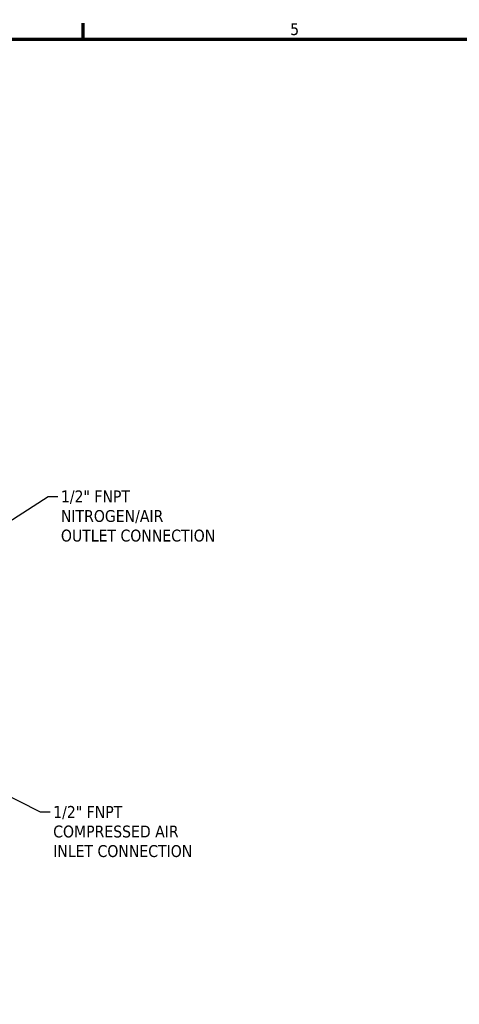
# Model space of a CAD drawing. Header units: inches. Extents: x 1 to 203, y 4 to 128.
# Tile 76 of 111: x 73 to 99, y 68 to 127. Entities that reach past the tile are written whole.
import ezdxf

# ---------------------------------------------------------------- set-up
doc = ezdxf.new("R2010")
doc.units = ezdxf.units.IN
doc.header["$LTSCALE"] = 6
doc.header["$MEASUREMENT"] = 0
doc.layers.add('Border (ANSI)', color=7, linetype='Continuous', lineweight=70)
doc.layers.add('Symbol (ANSI)', color=7, linetype='Continuous', lineweight=25)
doc.styles.add('Dimension Text', font='tahoma.ttf')
doc.styles.add('Note Text (ANSI)', font='tahoma.ttf')
doc.dimstyles.new('Default (ANSI)$7', dxfattribs={"dimscale": 6, "dimtxt": 0.12, "dimasz": 0.098425, "dimexe": 0.125, "dimexo": 0.0625, "dimgap": 0.031496, "dimtad": 0, "dimtih": 1, "dimtoh": 1, "dimrnd": 1e-08, "dimzin": 4, "dimdsep": 46, "dimtxsty": 'Note Text (ANSI)', "dimcen": 0.09, "dimdle": 0.393701, "dimclrd": 256, "dimclre": 256, "dimclrt": 256, "dimadec": 0, "dimazin": 1, "dimtfac": 1, "dimtofl": 0, "dimtmove": 0, "dimatfit": 3, "dimfxl": 1, "dimtolj": 1, "dimtzin": 4, "dimlwd": -1, "dimlwe": -1, "dimarcsym": 0})

# ---------------------------------------------------------------- blocks, each defined once
blk = doc.blocks.new('Borders Default Border')
at = {"layer": 'Border (ANSI)'}
blk.add_line((12.75, 21), (12.75, 21.16), dxfattribs=at)
at = {"layer": 'Border (ANSI)', "flags": 128}
blk.add_lwpolyline([(0.5, 1), (0.5, 21), (33.5, 21), (33.5, 1), (0.5, 1)], dxfattribs=at)
at = {"layer": 'Border (ANSI)', "insert": (14.8399, 21.0375), "char_height": 0.12, "attachment_point": 7, "style": 'Dimension Text'}
blk.add_mtext('5', dxfattribs=at)

msp = doc.modelspace()

# ---------------------------------------------------------------- block references
at = {"xscale": 6, "yscale": 6, "zscale": 6}
msp.add_blockref('Borders Default Border', (0, 0), dxfattribs=at)

# ---------------------------------------------------------------- texts
at = {"layer": 'Symbol (ANSI)', "char_height": 0.72, "attachment_point": 1, "line_spacing_factor": 0.987884, "style": 'Note Text (ANSI)'}
for s, insert, width in [('\\fTahoma|b0|i0;1/2" FNPT\\P\\fTahoma|b0|i0;NITROGEN/AIR\\P\\fTahoma|b0|i0;OUTLET CONNECTION', (75.1587, 98.648), 9.940551), ('\\fTahoma|b0|i0;1/2" FNPT\\P\\fTahoma|b0|i0;COMPRESSED AIR\\P\\fTahoma|b0|i0;INLET CONNECTION', (74.6915, 79.5334), 9.042593)]:
    msp.add_mtext(s, dxfattribs=dict(at, insert=insert, width=width))

# ---------------------------------------------------------------- leaders
at = {"layer": 'Symbol (ANSI)', "annotation_type": 0, "has_hookline": 1, "hookline_direction": 0}
for points, text_width in [([(71.009, 96.1206), (74.3791, 98.288), (74.9697, 98.288)], 9.8368), ([(70.9826, 80.659), (73.912, 79.1734), (74.5025, 79.1734)], 8.9258)]:
    msp.add_leader(points, dimstyle='Default (ANSI)$7', override={"dimtad": 0}, dxfattribs=dict(at, text_width=text_width))

doc.saveas('drawing.dxf')
